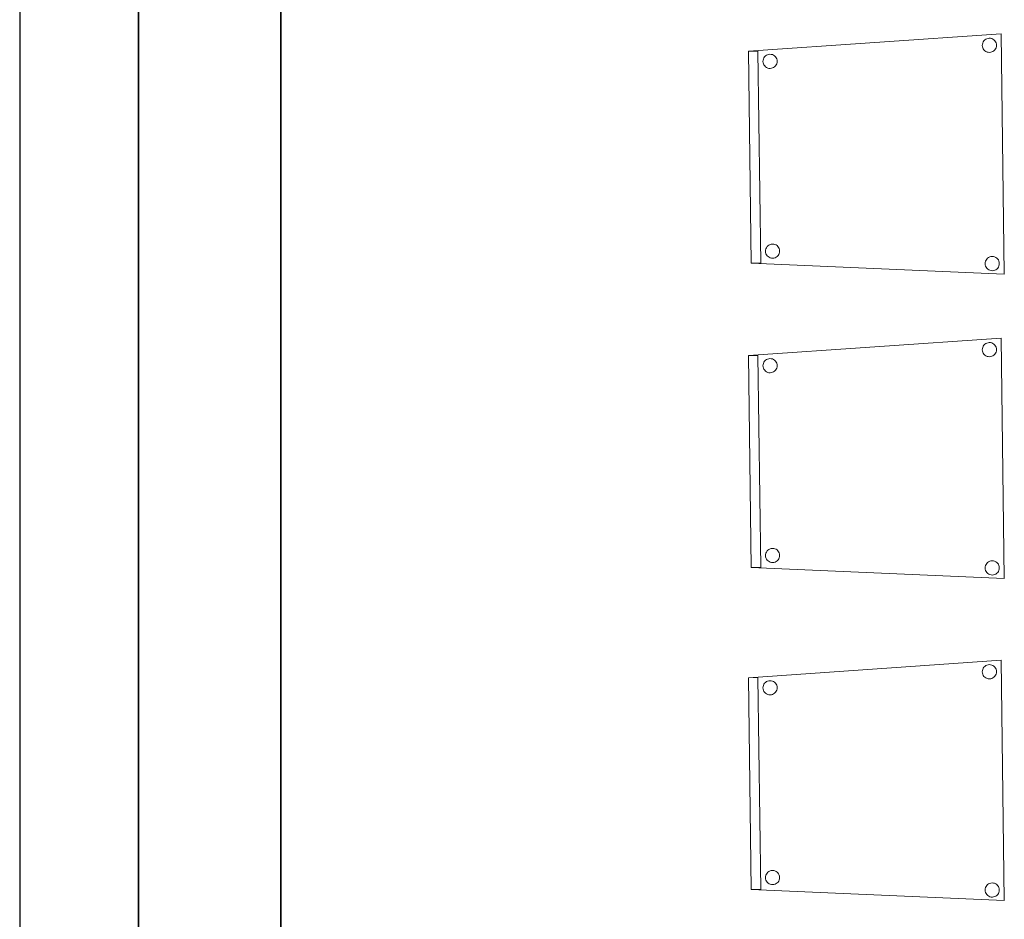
# Model space of a CAD drawing. Header units: metres. Extents: x 391.1 to 430.4, y 12.7 to 28.4.
# Tile 3 of 168: x 391.1 to 393.2, y 18.6 to 20.5. Entities that reach past the tile are written whole.
import ezdxf

# ---------------------------------------------------------------- set-up
doc = ezdxf.new("R2010")
doc.units = ezdxf.units.M
doc.layers.add('01_SUELOS', color=7, linetype='Continuous', lineweight=25, true_color=0x007f00)
for name, color, linetype, lineweight in [('02_MOBILIARIO', 7, 'Continuous', 18), ('A-DETL-____-MBND', 7, 'Continuous', 18), ('A-WALL-____-MCUT', 7, 'Continuous', 25), ('A-WALL-____-OTLN', 7, 'Continuous', 25)]:
    doc.layers.add(name, color=color, linetype=linetype, lineweight=lineweight)

# ---------------------------------------------------------------- blocks, each defined once
blk = doc.blocks.new('Family - Forjat PS-1-153576-02_PCI_P0')
at = {"layer": '01_SUELOS', "color": 9, "true_color": 0xaad4aa}
for p, q in [((0, 14.0532), (0, 0)), ((0, 0), (0, 14.0532))]:
    blk.add_line(p, q, dxfattribs=at)
blk = doc.blocks.new('Family - Mur PS-1-153626-02_PCI_P0')
at = {"layer": 'A-DETL-____-MBND', "color": 253, "true_color": 0xaaaaaa}
for p, q in [((15.5232, 0.25), (0, 0.25)), ((0, 0.25), (15.5232, 0.25)), ((0, 0), (15.5232, 0)), ((15.5232, 0), (0, 0)), ((0, 0), (15.5232, 0))]:
    blk.add_line(p, q, dxfattribs=at)
blk = doc.blocks.new('Family - Cadira confident_PB-155421-02_PCI_P0')
at = {"layer": '02_MOBILIARIO', "color": 253, "true_color": 0xaaaaaa}
for p, q in [((0, 0.4694), (0.5322, 0.5065)), ((0.5322, 0.5065), (0, 0.4694)), ((0.5322, 0.5065), (0.5389, 0)), ((0.5389, 0), (0.5322, 0.5065)), ((0.4925, 0.4817), (0.4926, 0.4843)), ((0.4926, 0.4843), (0.4925, 0.4817)), ((0.4927, 0.4791), (0.4925, 0.4817)), ((0.4925, 0.4817), (0.4927, 0.4791)), ((0.4926, 0.4843), (0.4933, 0.4868)), ((0.4933, 0.4868), (0.4926, 0.4843)), ((0.4934, 0.4766), (0.4927, 0.4791)), ((0.4927, 0.4791), (0.4934, 0.4766)), ((0.4933, 0.4868), (0.4944, 0.4892)), ((0.4944, 0.4892), (0.4933, 0.4868)), ((0.4944, 0.4892), (0.4958, 0.4914)), ((0.4958, 0.4914), (0.4944, 0.4892)), ((0.4958, 0.4914), (0.4976, 0.4932)), ((0.4976, 0.4932), (0.4958, 0.4914)), ((0.4976, 0.4932), (0.4998, 0.4948)), ((0.4998, 0.4948), (0.4976, 0.4932)), ((0.4998, 0.4948), (0.5021, 0.4959)), ((0.5021, 0.4959), (0.4998, 0.4948)), ((0.5021, 0.4959), (0.5046, 0.4966)), ((0.5046, 0.4966), (0.5021, 0.4959)), ((0.5046, 0.4966), (0.5072, 0.4969)), ((0.5072, 0.4969), (0.5046, 0.4966)), ((0.5072, 0.4969), (0.5098, 0.4967)), ((0.5098, 0.4967), (0.5072, 0.4969)), ((0.5098, 0.4967), (0.5123, 0.496)), ((0.5123, 0.496), (0.5098, 0.4967)), ((0.5123, 0.496), (0.5147, 0.4949)), ((0.5147, 0.4949), (0.5123, 0.496)), ((0.5147, 0.4949), (0.5168, 0.4935)), ((0.5168, 0.4935), (0.5147, 0.4949)), ((0.5168, 0.4935), (0.5187, 0.4917)), ((0.5187, 0.4917), (0.5168, 0.4935)), ((0.5187, 0.4917), (0.5202, 0.4896)), ((0.5202, 0.4896), (0.5187, 0.4917)), ((0.5202, 0.4896), (0.5214, 0.4872)), ((0.5214, 0.4872), (0.5202, 0.4896)), ((0.5214, 0.4872), (0.5221, 0.4847)), ((0.5221, 0.4847), (0.5214, 0.4872)), ((0.5221, 0.4795), (0.5215, 0.477)), ((0.5215, 0.477), (0.5221, 0.4795)), ((0.5221, 0.4847), (0.5223, 0.4821)), ((0.5223, 0.4821), (0.5221, 0.4847)), ((0.5223, 0.4821), (0.5221, 0.4795)), ((0.5221, 0.4795), (0.5223, 0.4821)), ((0, 0.4694), (0.02, 0.4697)), ((0.02, 0.4697), (0, 0.4694)), ((0.0059, 0.023), (0, 0.4694)), ((0, 0.4694), (0.0059, 0.023)), ((0.0059, 0.023), (0, 0.4694)), ((0, 0.4694), (0.0059, 0.023)), ((0.02, 0.4697), (0.0259, 0.0232)), ((0.0259, 0.0232), (0.02, 0.4697)), ((0.0324, 0.4555), (0.0338, 0.4576)), ((0.0338, 0.4576), (0.0324, 0.4555)), ((0.0338, 0.4576), (0.0356, 0.4595)), ((0.0356, 0.4595), (0.0338, 0.4576)), ((0.0356, 0.4595), (0.0377, 0.461)), ((0.0377, 0.461), (0.0356, 0.4595)), ((0.0377, 0.461), (0.0401, 0.4621)), ((0.0401, 0.4621), (0.0377, 0.461)), ((0.0401, 0.4621), (0.0426, 0.4628)), ((0.0426, 0.4628), (0.0401, 0.4621)), ((0.0426, 0.4628), (0.0452, 0.4631)), ((0.0452, 0.4631), (0.0426, 0.4628)), ((0.0452, 0.4631), (0.0478, 0.4629)), ((0.0478, 0.4629), (0.0452, 0.4631)), ((0.0478, 0.4629), (0.0503, 0.4623)), ((0.0503, 0.4623), (0.0478, 0.4629)), ((0.0503, 0.4623), (0.0527, 0.4612)), ((0.0527, 0.4612), (0.0503, 0.4623)), ((0.0527, 0.4612), (0.0548, 0.4597)), ((0.0548, 0.4597), (0.0527, 0.4612)), ((0.0548, 0.4597), (0.0567, 0.4579)), ((0.0567, 0.4579), (0.0548, 0.4597)), ((0.0567, 0.4579), (0.0582, 0.4558)), ((0.0582, 0.4558), (0.0567, 0.4579)), ((0.4946, 0.4743), (0.4934, 0.4766)), ((0.4934, 0.4766), (0.4946, 0.4743)), ((0.4961, 0.4722), (0.4946, 0.4743)), ((0.4946, 0.4743), (0.4961, 0.4722)), ((0.4979, 0.4703), (0.4961, 0.4722)), ((0.4961, 0.4722), (0.4979, 0.4703)), ((0.5001, 0.4689), (0.4979, 0.4703)), ((0.4979, 0.4703), (0.5001, 0.4689)), ((0.5025, 0.4678), (0.5001, 0.4689)), ((0.5001, 0.4689), (0.5025, 0.4678)), ((0.505, 0.4672), (0.5025, 0.4678)), ((0.5025, 0.4678), (0.505, 0.4672)), ((0.5076, 0.467), (0.505, 0.4672)), ((0.505, 0.4672), (0.5076, 0.467)), ((0.5102, 0.4672), (0.5076, 0.467)), ((0.5076, 0.467), (0.5102, 0.4672)), ((0.5127, 0.4679), (0.5102, 0.4672)), ((0.5102, 0.4672), (0.5127, 0.4679)), ((0.515, 0.4691), (0.5127, 0.4679)), ((0.5127, 0.4679), (0.515, 0.4691)), ((0.5171, 0.4706), (0.515, 0.4691)), ((0.515, 0.4691), (0.5171, 0.4706)), ((0.519, 0.4725), (0.5171, 0.4706)), ((0.5171, 0.4706), (0.519, 0.4725)), ((0.5204, 0.4746), (0.519, 0.4725)), ((0.519, 0.4725), (0.5204, 0.4746)), ((0.5215, 0.477), (0.5204, 0.4746)), ((0.5204, 0.4746), (0.5215, 0.477)), ((0.0305, 0.448), (0.0306, 0.4506)), ((0.0306, 0.4506), (0.0305, 0.448)), ((0.0307, 0.4454), (0.0305, 0.448)), ((0.0305, 0.448), (0.0307, 0.4454)), ((0.0306, 0.4506), (0.0313, 0.4531)), ((0.0313, 0.4531), (0.0306, 0.4506)), ((0.0314, 0.4429), (0.0307, 0.4454)), ((0.0307, 0.4454), (0.0314, 0.4429)), ((0.0313, 0.4531), (0.0324, 0.4555)), ((0.0324, 0.4555), (0.0313, 0.4531)), ((0.0326, 0.4405), (0.0314, 0.4429)), ((0.0314, 0.4429), (0.0326, 0.4405)), ((0.0341, 0.4384), (0.0326, 0.4405)), ((0.0326, 0.4405), (0.0341, 0.4384)), ((0.0359, 0.4366), (0.0341, 0.4384)), ((0.0341, 0.4384), (0.0359, 0.4366)), ((0.0381, 0.4351), (0.0359, 0.4366)), ((0.0359, 0.4366), (0.0381, 0.4351)), ((0.0551, 0.4369), (0.053, 0.4353)), ((0.053, 0.4353), (0.0551, 0.4369)), ((0.057, 0.4387), (0.0551, 0.4369)), ((0.0551, 0.4369), (0.057, 0.4387)), ((0.0584, 0.4409), (0.057, 0.4387)), ((0.057, 0.4387), (0.0584, 0.4409)), ((0.0582, 0.4558), (0.0594, 0.4535)), ((0.0594, 0.4535), (0.0582, 0.4558)), ((0.0595, 0.4432), (0.0584, 0.4409)), ((0.0584, 0.4409), (0.0595, 0.4432)), ((0.0594, 0.4535), (0.0601, 0.451)), ((0.0601, 0.451), (0.0594, 0.4535)), ((0.0601, 0.4458), (0.0595, 0.4432)), ((0.0595, 0.4432), (0.0601, 0.4458)), ((0.0601, 0.451), (0.0603, 0.4484)), ((0.0603, 0.4484), (0.0601, 0.451)), ((0.0603, 0.4484), (0.0601, 0.4458)), ((0.0601, 0.4458), (0.0603, 0.4484)), ((0.0405, 0.4341), (0.0381, 0.4351)), ((0.0381, 0.4351), (0.0405, 0.4341)), ((0.043, 0.4334), (0.0405, 0.4341)), ((0.0405, 0.4341), (0.043, 0.4334)), ((0.0456, 0.4332), (0.043, 0.4334)), ((0.043, 0.4334), (0.0456, 0.4332)), ((0.0482, 0.4335), (0.0456, 0.4332)), ((0.0456, 0.4332), (0.0482, 0.4335)), ((0.0507, 0.4342), (0.0482, 0.4335)), ((0.0482, 0.4335), (0.0507, 0.4342)), ((0.053, 0.4353), (0.0507, 0.4342)), ((0.0507, 0.4342), (0.053, 0.4353)), ((0.0454, 0.0622), (0.0479, 0.0629)), ((0.0479, 0.0629), (0.0454, 0.0622)), ((0.0479, 0.0629), (0.0505, 0.0631)), ((0.0505, 0.0631), (0.0479, 0.0629)), ((0.0505, 0.0631), (0.0531, 0.0629)), ((0.0531, 0.0629), (0.0505, 0.0631)), ((0.0531, 0.0629), (0.0556, 0.0623)), ((0.0556, 0.0623), (0.0531, 0.0629)), ((0.0556, 0.0623), (0.058, 0.0612)), ((0.058, 0.0612), (0.0556, 0.0623)), ((0.0357, 0.048), (0.0359, 0.0506)), ((0.0359, 0.0506), (0.0357, 0.048)), ((0.036, 0.0454), (0.0357, 0.048)), ((0.0357, 0.048), (0.036, 0.0454)), ((0.0359, 0.0506), (0.0366, 0.0531)), ((0.0366, 0.0531), (0.0359, 0.0506)), ((0.0367, 0.0429), (0.036, 0.0454)), ((0.036, 0.0454), (0.0367, 0.0429)), ((0.0366, 0.0531), (0.0376, 0.0555)), ((0.0376, 0.0555), (0.0366, 0.0531)), ((0.0378, 0.0406), (0.0367, 0.0429)), ((0.0367, 0.0429), (0.0378, 0.0406)), ((0.0376, 0.0555), (0.0391, 0.0577)), ((0.0391, 0.0577), (0.0376, 0.0555)), ((0.0391, 0.0577), (0.0409, 0.0595)), ((0.0409, 0.0595), (0.0391, 0.0577)), ((0.0409, 0.0595), (0.043, 0.061)), ((0.043, 0.061), (0.0409, 0.0595)), ((0.043, 0.061), (0.0454, 0.0622)), ((0.0454, 0.0622), (0.043, 0.061)), ((0.058, 0.0612), (0.0601, 0.0598)), ((0.0601, 0.0598), (0.058, 0.0612)), ((0.0601, 0.0598), (0.062, 0.058)), ((0.062, 0.058), (0.0601, 0.0598)), ((0.062, 0.058), (0.0635, 0.0558)), ((0.0635, 0.0558), (0.062, 0.058)), ((0.0635, 0.0558), (0.0646, 0.0535)), ((0.0646, 0.0535), (0.0635, 0.0558)), ((0.0648, 0.0433), (0.0637, 0.0409)), ((0.0637, 0.0409), (0.0648, 0.0433)), ((0.0646, 0.0535), (0.0654, 0.051)), ((0.0654, 0.051), (0.0646, 0.0535)), ((0.0654, 0.0458), (0.0648, 0.0433)), ((0.0648, 0.0433), (0.0654, 0.0458)), ((0.0654, 0.051), (0.0656, 0.0484)), ((0.0656, 0.0484), (0.0654, 0.051)), ((0.0656, 0.0484), (0.0654, 0.0458)), ((0.0654, 0.0458), (0.0656, 0.0484)), ((0.0259, 0.0232), (0.0059, 0.023)), ((0.0059, 0.023), (0.0259, 0.0232)), ((0.5389, 0), (0.0059, 0.023)), ((0.0059, 0.023), (0.5389, 0)), ((0.0394, 0.0384), (0.0378, 0.0406)), ((0.0378, 0.0406), (0.0394, 0.0384)), ((0.0412, 0.0366), (0.0394, 0.0384)), ((0.0394, 0.0384), (0.0412, 0.0366)), ((0.0434, 0.0352), (0.0412, 0.0366)), ((0.0412, 0.0366), (0.0434, 0.0352)), ((0.0458, 0.0341), (0.0434, 0.0352)), ((0.0434, 0.0352), (0.0458, 0.0341)), ((0.0483, 0.0335), (0.0458, 0.0341)), ((0.0458, 0.0341), (0.0483, 0.0335)), ((0.0509, 0.0333), (0.0483, 0.0335)), ((0.0483, 0.0335), (0.0509, 0.0333)), ((0.0535, 0.0335), (0.0509, 0.0333)), ((0.0509, 0.0333), (0.0535, 0.0335)), ((0.056, 0.0342), (0.0535, 0.0335)), ((0.0535, 0.0335), (0.056, 0.0342)), ((0.0583, 0.0354), (0.056, 0.0342)), ((0.056, 0.0342), (0.0583, 0.0354)), ((0.0604, 0.0369), (0.0583, 0.0354)), ((0.0583, 0.0354), (0.0604, 0.0369)), ((0.0622, 0.0388), (0.0604, 0.0369)), ((0.0604, 0.0369), (0.0622, 0.0388)), ((0.0637, 0.0409), (0.0622, 0.0388)), ((0.0622, 0.0388), (0.0637, 0.0409)), ((0.4985, 0.0218), (0.4987, 0.0244)), ((0.4987, 0.0244), (0.4985, 0.0218)), ((0.4988, 0.0192), (0.4985, 0.0218)), ((0.4985, 0.0218), (0.4988, 0.0192)), ((0.4987, 0.0244), (0.4994, 0.0269)), ((0.4994, 0.0269), (0.4987, 0.0244)), ((0.4994, 0.0269), (0.5004, 0.0293)), ((0.5004, 0.0293), (0.4994, 0.0269)), ((0.5004, 0.0293), (0.5019, 0.0314)), ((0.5019, 0.0314), (0.5004, 0.0293)), ((0.5019, 0.0314), (0.5037, 0.0333)), ((0.5037, 0.0333), (0.5019, 0.0314)), ((0.5037, 0.0333), (0.5058, 0.0348)), ((0.5058, 0.0348), (0.5037, 0.0333)), ((0.5058, 0.0348), (0.5082, 0.0359)), ((0.5082, 0.0359), (0.5058, 0.0348)), ((0.5082, 0.0359), (0.5107, 0.0366)), ((0.5107, 0.0366), (0.5082, 0.0359)), ((0.5107, 0.0366), (0.5133, 0.0369)), ((0.5133, 0.0369), (0.5107, 0.0366)), ((0.5133, 0.0369), (0.5159, 0.0367)), ((0.5159, 0.0367), (0.5133, 0.0369)), ((0.5159, 0.0367), (0.5184, 0.0361)), ((0.5184, 0.0361), (0.5159, 0.0367)), ((0.5184, 0.0361), (0.5208, 0.035)), ((0.5208, 0.035), (0.5184, 0.0361)), ((0.5208, 0.035), (0.5229, 0.0335)), ((0.5229, 0.0335), (0.5208, 0.035)), ((0.5229, 0.0335), (0.5248, 0.0317)), ((0.5248, 0.0317), (0.5229, 0.0335)), ((0.5248, 0.0317), (0.5263, 0.0296)), ((0.5263, 0.0296), (0.5248, 0.0317)), ((0.5263, 0.0296), (0.5274, 0.0272)), ((0.5274, 0.0272), (0.5263, 0.0296)), ((0.5274, 0.0272), (0.5281, 0.0247)), ((0.5281, 0.0247), (0.5274, 0.0272)), ((0.5281, 0.0247), (0.5284, 0.0222)), ((0.5284, 0.0222), (0.5281, 0.0247)), ((0.5284, 0.0222), (0.5282, 0.0196)), ((0.5282, 0.0196), (0.5284, 0.0222)), ((0.4995, 0.0167), (0.4988, 0.0192)), ((0.4988, 0.0192), (0.4995, 0.0167)), ((0.5006, 0.0143), (0.4995, 0.0167)), ((0.4995, 0.0167), (0.5006, 0.0143)), ((0.5022, 0.0122), (0.5006, 0.0143)), ((0.5006, 0.0143), (0.5022, 0.0122)), ((0.504, 0.0104), (0.5022, 0.0122)), ((0.5022, 0.0122), (0.504, 0.0104)), ((0.5062, 0.0089), (0.504, 0.0104)), ((0.504, 0.0104), (0.5062, 0.0089)), ((0.5085, 0.0079), (0.5062, 0.0089)), ((0.5062, 0.0089), (0.5085, 0.0079)), ((0.5111, 0.0072), (0.5085, 0.0079)), ((0.5085, 0.0079), (0.5111, 0.0072)), ((0.5137, 0.007), (0.5111, 0.0072)), ((0.5111, 0.0072), (0.5137, 0.007)), ((0.5163, 0.0073), (0.5137, 0.007)), ((0.5137, 0.007), (0.5163, 0.0073)), ((0.5188, 0.008), (0.5163, 0.0073)), ((0.5163, 0.0073), (0.5188, 0.008)), ((0.5211, 0.0091), (0.5188, 0.008)), ((0.5188, 0.008), (0.5211, 0.0091)), ((0.5232, 0.0106), (0.5211, 0.0091)), ((0.5211, 0.0091), (0.5232, 0.0106)), ((0.525, 0.0125), (0.5232, 0.0106)), ((0.5232, 0.0106), (0.525, 0.0125)), ((0.5265, 0.0147), (0.525, 0.0125)), ((0.525, 0.0125), (0.5265, 0.0147)), ((0.5276, 0.017), (0.5265, 0.0147)), ((0.5265, 0.0147), (0.5276, 0.017)), ((0.5282, 0.0196), (0.5276, 0.017)), ((0.5276, 0.017), (0.5282, 0.0196))]:
    blk.add_line(p, q, dxfattribs=at)
blk = doc.blocks.new('Family - Mur PB-155438-02_PCI_P0')
at = {"layer": 'A-WALL-____-MCUT', "color": 253, "true_color": 0xaaaaaa}
for p, q in [((15.5202, 0.55), (0, 0.55)), ((0, 0), (15.5202, 0))]:
    blk.add_line(p, q, dxfattribs=at)
at = {"layer": 'A-WALL-____-OTLN', "color": 253, "true_color": 0xaaaaaa}
for p, q in [((15.5202, 0.55), (0, 0.55)), ((0, 0), (15.5202, 0))]:
    blk.add_line(p, q, dxfattribs=at)
at = {"layer": 'A-WALL-____-OTLN', "color": 253, "lineweight": 18, "true_color": 0xaaaaaa}
blk.add_line((0, 0), (15.5202, 0), dxfattribs=at)
blk = doc.blocks.new('Family - LONDR55-XX_ZZ-ARQ-CAA-M3D-Londres55-155505-02_PCI_P0')
at = {"layer": '01_SUELOS', "color": 9, "true_color": 0xaad4aa}
for p, q in [((0, 12.9), (0, 0)), ((0, 0), (0, 12.9))]:
    blk.add_line(p, q, dxfattribs=at)
blk = doc.blocks.new('Family - Cadira confident_PB-155598-02_PCI_P0')
at = {"layer": '02_MOBILIARIO', "color": 253, "true_color": 0xaaaaaa}
for p, q in [((0, 0.4694), (0.5322, 0.5065)), ((0.5322, 0.5065), (0, 0.4694)), ((0.5322, 0.5065), (0.5389, 0)), ((0.5389, 0), (0.5322, 0.5065)), ((0.4925, 0.4817), (0.4926, 0.4843)), ((0.4926, 0.4843), (0.4925, 0.4817)), ((0.4927, 0.4791), (0.4925, 0.4817)), ((0.4925, 0.4817), (0.4927, 0.4791)), ((0.4926, 0.4843), (0.4933, 0.4868)), ((0.4933, 0.4868), (0.4926, 0.4843)), ((0.4934, 0.4766), (0.4927, 0.4791)), ((0.4927, 0.4791), (0.4934, 0.4766)), ((0.4933, 0.4868), (0.4944, 0.4892)), ((0.4944, 0.4892), (0.4933, 0.4868)), ((0.4944, 0.4892), (0.4958, 0.4914)), ((0.4958, 0.4914), (0.4944, 0.4892)), ((0.4958, 0.4914), (0.4976, 0.4932)), ((0.4976, 0.4932), (0.4958, 0.4914)), ((0.4976, 0.4932), (0.4998, 0.4948)), ((0.4998, 0.4948), (0.4976, 0.4932)), ((0.4998, 0.4948), (0.5021, 0.4959)), ((0.5021, 0.4959), (0.4998, 0.4948)), ((0.5021, 0.4959), (0.5046, 0.4966)), ((0.5046, 0.4966), (0.5021, 0.4959)), ((0.5046, 0.4966), (0.5072, 0.4969)), ((0.5072, 0.4969), (0.5046, 0.4966)), ((0.5072, 0.4969), (0.5098, 0.4967)), ((0.5098, 0.4967), (0.5072, 0.4969)), ((0.5098, 0.4967), (0.5123, 0.496)), ((0.5123, 0.496), (0.5098, 0.4967)), ((0.5123, 0.496), (0.5147, 0.4949)), ((0.5147, 0.4949), (0.5123, 0.496)), ((0.5147, 0.4949), (0.5168, 0.4935)), ((0.5168, 0.4935), (0.5147, 0.4949)), ((0.5168, 0.4935), (0.5187, 0.4917)), ((0.5187, 0.4917), (0.5168, 0.4935)), ((0.5187, 0.4917), (0.5202, 0.4896)), ((0.5202, 0.4896), (0.5187, 0.4917)), ((0.5202, 0.4896), (0.5214, 0.4872)), ((0.5214, 0.4872), (0.5202, 0.4896)), ((0.5214, 0.4872), (0.5221, 0.4847)), ((0.5221, 0.4847), (0.5214, 0.4872)), ((0.5221, 0.4795), (0.5215, 0.477)), ((0.5215, 0.477), (0.5221, 0.4795)), ((0.5221, 0.4847), (0.5223, 0.4821)), ((0.5223, 0.4821), (0.5221, 0.4847)), ((0.5223, 0.4821), (0.5221, 0.4795)), ((0.5221, 0.4795), (0.5223, 0.4821)), ((0, 0.4694), (0.02, 0.4697)), ((0.02, 0.4697), (0, 0.4694)), ((0.0059, 0.023), (0, 0.4694)), ((0, 0.4694), (0.0059, 0.023)), ((0.0059, 0.023), (0, 0.4694)), ((0, 0.4694), (0.0059, 0.023)), ((0.02, 0.4697), (0.0259, 0.0232)), ((0.0259, 0.0232), (0.02, 0.4697)), ((0.0324, 0.4555), (0.0338, 0.4576)), ((0.0338, 0.4576), (0.0324, 0.4555)), ((0.0338, 0.4576), (0.0356, 0.4595)), ((0.0356, 0.4595), (0.0338, 0.4576)), ((0.0356, 0.4595), (0.0377, 0.461)), ((0.0377, 0.461), (0.0356, 0.4595)), ((0.0377, 0.461), (0.0401, 0.4621)), ((0.0401, 0.4621), (0.0377, 0.461)), ((0.0401, 0.4621), (0.0426, 0.4628)), ((0.0426, 0.4628), (0.0401, 0.4621)), ((0.0426, 0.4628), (0.0452, 0.4631)), ((0.0452, 0.4631), (0.0426, 0.4628)), ((0.0452, 0.4631), (0.0478, 0.4629)), ((0.0478, 0.4629), (0.0452, 0.4631)), ((0.0478, 0.4629), (0.0503, 0.4623)), ((0.0503, 0.4623), (0.0478, 0.4629)), ((0.0503, 0.4623), (0.0527, 0.4612)), ((0.0527, 0.4612), (0.0503, 0.4623)), ((0.0527, 0.4612), (0.0548, 0.4597)), ((0.0548, 0.4597), (0.0527, 0.4612)), ((0.0548, 0.4597), (0.0567, 0.4579)), ((0.0567, 0.4579), (0.0548, 0.4597)), ((0.0567, 0.4579), (0.0582, 0.4558)), ((0.0582, 0.4558), (0.0567, 0.4579)), ((0.4946, 0.4743), (0.4934, 0.4766)), ((0.4934, 0.4766), (0.4946, 0.4743)), ((0.4961, 0.4722), (0.4946, 0.4743)), ((0.4946, 0.4743), (0.4961, 0.4722)), ((0.4979, 0.4703), (0.4961, 0.4722)), ((0.4961, 0.4722), (0.4979, 0.4703)), ((0.5001, 0.4689), (0.4979, 0.4703)), ((0.4979, 0.4703), (0.5001, 0.4689)), ((0.5025, 0.4678), (0.5001, 0.4689)), ((0.5001, 0.4689), (0.5025, 0.4678)), ((0.505, 0.4672), (0.5025, 0.4678)), ((0.5025, 0.4678), (0.505, 0.4672)), ((0.5076, 0.467), (0.505, 0.4672)), ((0.505, 0.4672), (0.5076, 0.467)), ((0.5102, 0.4672), (0.5076, 0.467)), ((0.5076, 0.467), (0.5102, 0.4672)), ((0.5127, 0.4679), (0.5102, 0.4672)), ((0.5102, 0.4672), (0.5127, 0.4679)), ((0.515, 0.4691), (0.5127, 0.4679)), ((0.5127, 0.4679), (0.515, 0.4691)), ((0.5171, 0.4706), (0.515, 0.4691)), ((0.515, 0.4691), (0.5171, 0.4706)), ((0.519, 0.4725), (0.5171, 0.4706)), ((0.5171, 0.4706), (0.519, 0.4725)), ((0.5204, 0.4746), (0.519, 0.4725)), ((0.519, 0.4725), (0.5204, 0.4746)), ((0.5215, 0.477), (0.5204, 0.4746)), ((0.5204, 0.4746), (0.5215, 0.477)), ((0.0305, 0.448), (0.0306, 0.4506)), ((0.0306, 0.4506), (0.0305, 0.448)), ((0.0307, 0.4454), (0.0305, 0.448)), ((0.0305, 0.448), (0.0307, 0.4454)), ((0.0306, 0.4506), (0.0313, 0.4531)), ((0.0313, 0.4531), (0.0306, 0.4506)), ((0.0314, 0.4429), (0.0307, 0.4454)), ((0.0307, 0.4454), (0.0314, 0.4429)), ((0.0313, 0.4531), (0.0324, 0.4555)), ((0.0324, 0.4555), (0.0313, 0.4531)), ((0.0326, 0.4405), (0.0314, 0.4429)), ((0.0314, 0.4429), (0.0326, 0.4405)), ((0.0341, 0.4384), (0.0326, 0.4405)), ((0.0326, 0.4405), (0.0341, 0.4384)), ((0.0359, 0.4366), (0.0341, 0.4384)), ((0.0341, 0.4384), (0.0359, 0.4366)), ((0.0381, 0.4351), (0.0359, 0.4366)), ((0.0359, 0.4366), (0.0381, 0.4351)), ((0.0551, 0.4369), (0.053, 0.4353)), ((0.053, 0.4353), (0.0551, 0.4369)), ((0.057, 0.4387), (0.0551, 0.4369)), ((0.0551, 0.4369), (0.057, 0.4387)), ((0.0584, 0.4409), (0.057, 0.4387)), ((0.057, 0.4387), (0.0584, 0.4409)), ((0.0582, 0.4558), (0.0594, 0.4535)), ((0.0594, 0.4535), (0.0582, 0.4558)), ((0.0595, 0.4432), (0.0584, 0.4409)), ((0.0584, 0.4409), (0.0595, 0.4432)), ((0.0594, 0.4535), (0.0601, 0.451)), ((0.0601, 0.451), (0.0594, 0.4535)), ((0.0601, 0.4458), (0.0595, 0.4432)), ((0.0595, 0.4432), (0.0601, 0.4458)), ((0.0601, 0.451), (0.0603, 0.4484)), ((0.0603, 0.4484), (0.0601, 0.451)), ((0.0603, 0.4484), (0.0601, 0.4458)), ((0.0601, 0.4458), (0.0603, 0.4484)), ((0.0405, 0.4341), (0.0381, 0.4351)), ((0.0381, 0.4351), (0.0405, 0.4341)), ((0.043, 0.4334), (0.0405, 0.4341)), ((0.0405, 0.4341), (0.043, 0.4334)), ((0.0456, 0.4332), (0.043, 0.4334)), ((0.043, 0.4334), (0.0456, 0.4332)), ((0.0482, 0.4335), (0.0456, 0.4332)), ((0.0456, 0.4332), (0.0482, 0.4335)), ((0.0507, 0.4342), (0.0482, 0.4335)), ((0.0482, 0.4335), (0.0507, 0.4342)), ((0.053, 0.4353), (0.0507, 0.4342)), ((0.0507, 0.4342), (0.053, 0.4353)), ((0.0454, 0.0622), (0.0479, 0.0629)), ((0.0479, 0.0629), (0.0454, 0.0622)), ((0.0479, 0.0629), (0.0505, 0.0631)), ((0.0505, 0.0631), (0.0479, 0.0629)), ((0.0505, 0.0631), (0.0531, 0.0629)), ((0.0531, 0.0629), (0.0505, 0.0631)), ((0.0531, 0.0629), (0.0556, 0.0623)), ((0.0556, 0.0623), (0.0531, 0.0629)), ((0.0556, 0.0623), (0.058, 0.0612)), ((0.058, 0.0612), (0.0556, 0.0623)), ((0.0357, 0.048), (0.0359, 0.0506)), ((0.0359, 0.0506), (0.0357, 0.048)), ((0.036, 0.0454), (0.0357, 0.048)), ((0.0357, 0.048), (0.036, 0.0454)), ((0.0359, 0.0506), (0.0366, 0.0531)), ((0.0366, 0.0531), (0.0359, 0.0506)), ((0.0367, 0.0429), (0.036, 0.0454)), ((0.036, 0.0454), (0.0367, 0.0429)), ((0.0366, 0.0531), (0.0376, 0.0555)), ((0.0376, 0.0555), (0.0366, 0.0531)), ((0.0378, 0.0406), (0.0367, 0.0429)), ((0.0367, 0.0429), (0.0378, 0.0406)), ((0.0376, 0.0555), (0.0391, 0.0577)), ((0.0391, 0.0577), (0.0376, 0.0555)), ((0.0391, 0.0577), (0.0409, 0.0595)), ((0.0409, 0.0595), (0.0391, 0.0577)), ((0.0409, 0.0595), (0.043, 0.061)), ((0.043, 0.061), (0.0409, 0.0595)), ((0.043, 0.061), (0.0454, 0.0622)), ((0.0454, 0.0622), (0.043, 0.061)), ((0.058, 0.0612), (0.0601, 0.0598)), ((0.0601, 0.0598), (0.058, 0.0612)), ((0.0601, 0.0598), (0.062, 0.058)), ((0.062, 0.058), (0.0601, 0.0598)), ((0.062, 0.058), (0.0635, 0.0558)), ((0.0635, 0.0558), (0.062, 0.058)), ((0.0635, 0.0558), (0.0646, 0.0535)), ((0.0646, 0.0535), (0.0635, 0.0558)), ((0.0648, 0.0433), (0.0637, 0.0409)), ((0.0637, 0.0409), (0.0648, 0.0433)), ((0.0646, 0.0535), (0.0654, 0.051)), ((0.0654, 0.051), (0.0646, 0.0535)), ((0.0654, 0.0458), (0.0648, 0.0433)), ((0.0648, 0.0433), (0.0654, 0.0458)), ((0.0654, 0.051), (0.0656, 0.0484)), ((0.0656, 0.0484), (0.0654, 0.051)), ((0.0656, 0.0484), (0.0654, 0.0458)), ((0.0654, 0.0458), (0.0656, 0.0484)), ((0.0259, 0.0232), (0.0059, 0.023)), ((0.0059, 0.023), (0.0259, 0.0232)), ((0.5389, 0), (0.0059, 0.023)), ((0.0059, 0.023), (0.5389, 0)), ((0.0394, 0.0384), (0.0378, 0.0406)), ((0.0378, 0.0406), (0.0394, 0.0384)), ((0.0412, 0.0366), (0.0394, 0.0384)), ((0.0394, 0.0384), (0.0412, 0.0366)), ((0.0434, 0.0352), (0.0412, 0.0366)), ((0.0412, 0.0366), (0.0434, 0.0352)), ((0.0458, 0.0341), (0.0434, 0.0352)), ((0.0434, 0.0352), (0.0458, 0.0341)), ((0.0483, 0.0335), (0.0458, 0.0341)), ((0.0458, 0.0341), (0.0483, 0.0335)), ((0.0509, 0.0333), (0.0483, 0.0335)), ((0.0483, 0.0335), (0.0509, 0.0333)), ((0.0535, 0.0335), (0.0509, 0.0333)), ((0.0509, 0.0333), (0.0535, 0.0335)), ((0.056, 0.0342), (0.0535, 0.0335)), ((0.0535, 0.0335), (0.056, 0.0342)), ((0.0583, 0.0354), (0.056, 0.0342)), ((0.056, 0.0342), (0.0583, 0.0354)), ((0.0604, 0.0369), (0.0583, 0.0354)), ((0.0583, 0.0354), (0.0604, 0.0369)), ((0.0622, 0.0388), (0.0604, 0.0369)), ((0.0604, 0.0369), (0.0622, 0.0388)), ((0.0637, 0.0409), (0.0622, 0.0388)), ((0.0622, 0.0388), (0.0637, 0.0409)), ((0.4985, 0.0218), (0.4987, 0.0244)), ((0.4987, 0.0244), (0.4985, 0.0218)), ((0.4988, 0.0192), (0.4985, 0.0218)), ((0.4985, 0.0218), (0.4988, 0.0192)), ((0.4987, 0.0244), (0.4994, 0.0269)), ((0.4994, 0.0269), (0.4987, 0.0244)), ((0.4994, 0.0269), (0.5004, 0.0293)), ((0.5004, 0.0293), (0.4994, 0.0269)), ((0.5004, 0.0293), (0.5019, 0.0314)), ((0.5019, 0.0314), (0.5004, 0.0293)), ((0.5019, 0.0314), (0.5037, 0.0333)), ((0.5037, 0.0333), (0.5019, 0.0314)), ((0.5037, 0.0333), (0.5058, 0.0348)), ((0.5058, 0.0348), (0.5037, 0.0333)), ((0.5058, 0.0348), (0.5082, 0.0359)), ((0.5082, 0.0359), (0.5058, 0.0348)), ((0.5082, 0.0359), (0.5107, 0.0366)), ((0.5107, 0.0366), (0.5082, 0.0359)), ((0.5107, 0.0366), (0.5133, 0.0369)), ((0.5133, 0.0369), (0.5107, 0.0366)), ((0.5133, 0.0369), (0.5159, 0.0367)), ((0.5159, 0.0367), (0.5133, 0.0369)), ((0.5159, 0.0367), (0.5184, 0.0361)), ((0.5184, 0.0361), (0.5159, 0.0367)), ((0.5184, 0.0361), (0.5208, 0.035)), ((0.5208, 0.035), (0.5184, 0.0361)), ((0.5208, 0.035), (0.5229, 0.0335)), ((0.5229, 0.0335), (0.5208, 0.035)), ((0.5229, 0.0335), (0.5248, 0.0317)), ((0.5248, 0.0317), (0.5229, 0.0335)), ((0.5248, 0.0317), (0.5263, 0.0296)), ((0.5263, 0.0296), (0.5248, 0.0317)), ((0.5263, 0.0296), (0.5274, 0.0272)), ((0.5274, 0.0272), (0.5263, 0.0296)), ((0.5274, 0.0272), (0.5281, 0.0247)), ((0.5281, 0.0247), (0.5274, 0.0272)), ((0.5281, 0.0247), (0.5284, 0.0222)), ((0.5284, 0.0222), (0.5281, 0.0247)), ((0.5284, 0.0222), (0.5282, 0.0196)), ((0.5282, 0.0196), (0.5284, 0.0222)), ((0.4995, 0.0167), (0.4988, 0.0192)), ((0.4988, 0.0192), (0.4995, 0.0167)), ((0.5006, 0.0143), (0.4995, 0.0167)), ((0.4995, 0.0167), (0.5006, 0.0143)), ((0.5022, 0.0122), (0.5006, 0.0143)), ((0.5006, 0.0143), (0.5022, 0.0122)), ((0.504, 0.0104), (0.5022, 0.0122)), ((0.5022, 0.0122), (0.504, 0.0104)), ((0.5062, 0.0089), (0.504, 0.0104)), ((0.504, 0.0104), (0.5062, 0.0089)), ((0.5085, 0.0079), (0.5062, 0.0089)), ((0.5062, 0.0089), (0.5085, 0.0079)), ((0.5111, 0.0072), (0.5085, 0.0079)), ((0.5085, 0.0079), (0.5111, 0.0072)), ((0.5137, 0.007), (0.5111, 0.0072)), ((0.5111, 0.0072), (0.5137, 0.007)), ((0.5163, 0.0073), (0.5137, 0.007)), ((0.5137, 0.007), (0.5163, 0.0073)), ((0.5188, 0.008), (0.5163, 0.0073)), ((0.5163, 0.0073), (0.5188, 0.008)), ((0.5211, 0.0091), (0.5188, 0.008)), ((0.5188, 0.008), (0.5211, 0.0091)), ((0.5232, 0.0106), (0.5211, 0.0091)), ((0.5211, 0.0091), (0.5232, 0.0106)), ((0.525, 0.0125), (0.5232, 0.0106)), ((0.5232, 0.0106), (0.525, 0.0125)), ((0.5265, 0.0147), (0.525, 0.0125)), ((0.525, 0.0125), (0.5265, 0.0147)), ((0.5276, 0.017), (0.5265, 0.0147)), ((0.5265, 0.0147), (0.5276, 0.017)), ((0.5282, 0.0196), (0.5276, 0.017)), ((0.5276, 0.017), (0.5282, 0.0196))]:
    blk.add_line(p, q, dxfattribs=at)
blk = doc.blocks.new('Family - Cadira confident_PB-155973-02_PCI_P0')
at = {"layer": '02_MOBILIARIO', "color": 253, "true_color": 0xaaaaaa}
for p, q in [((0, 0.4694), (0.5322, 0.5065)), ((0.5322, 0.5065), (0, 0.4694)), ((0.5322, 0.5065), (0.5389, 0)), ((0.5389, 0), (0.5322, 0.5065)), ((0.4925, 0.4817), (0.4926, 0.4843)), ((0.4926, 0.4843), (0.4925, 0.4817)), ((0.4927, 0.4791), (0.4925, 0.4817)), ((0.4925, 0.4817), (0.4927, 0.4791)), ((0.4926, 0.4843), (0.4933, 0.4868)), ((0.4933, 0.4868), (0.4926, 0.4843)), ((0.4934, 0.4766), (0.4927, 0.4791)), ((0.4927, 0.4791), (0.4934, 0.4766)), ((0.4933, 0.4868), (0.4944, 0.4892)), ((0.4944, 0.4892), (0.4933, 0.4868)), ((0.4944, 0.4892), (0.4958, 0.4914)), ((0.4958, 0.4914), (0.4944, 0.4892)), ((0.4958, 0.4914), (0.4976, 0.4932)), ((0.4976, 0.4932), (0.4958, 0.4914)), ((0.4976, 0.4932), (0.4998, 0.4948)), ((0.4998, 0.4948), (0.4976, 0.4932)), ((0.4998, 0.4948), (0.5021, 0.4959)), ((0.5021, 0.4959), (0.4998, 0.4948)), ((0.5021, 0.4959), (0.5046, 0.4966)), ((0.5046, 0.4966), (0.5021, 0.4959)), ((0.5046, 0.4966), (0.5072, 0.4969)), ((0.5072, 0.4969), (0.5046, 0.4966)), ((0.5072, 0.4969), (0.5098, 0.4967)), ((0.5098, 0.4967), (0.5072, 0.4969)), ((0.5098, 0.4967), (0.5123, 0.496)), ((0.5123, 0.496), (0.5098, 0.4967)), ((0.5123, 0.496), (0.5147, 0.4949)), ((0.5147, 0.4949), (0.5123, 0.496)), ((0.5147, 0.4949), (0.5168, 0.4935)), ((0.5168, 0.4935), (0.5147, 0.4949)), ((0.5168, 0.4935), (0.5187, 0.4917)), ((0.5187, 0.4917), (0.5168, 0.4935)), ((0.5187, 0.4917), (0.5202, 0.4896)), ((0.5202, 0.4896), (0.5187, 0.4917)), ((0.5202, 0.4896), (0.5214, 0.4872)), ((0.5214, 0.4872), (0.5202, 0.4896)), ((0.5214, 0.4872), (0.5221, 0.4847)), ((0.5221, 0.4847), (0.5214, 0.4872)), ((0.5221, 0.4795), (0.5215, 0.477)), ((0.5215, 0.477), (0.5221, 0.4795)), ((0.5221, 0.4847), (0.5223, 0.4821)), ((0.5223, 0.4821), (0.5221, 0.4847)), ((0.5223, 0.4821), (0.5221, 0.4795)), ((0.5221, 0.4795), (0.5223, 0.4821)), ((0, 0.4694), (0.02, 0.4697)), ((0.02, 0.4697), (0, 0.4694)), ((0.0059, 0.023), (0, 0.4694)), ((0, 0.4694), (0.0059, 0.023)), ((0.0059, 0.023), (0, 0.4694)), ((0, 0.4694), (0.0059, 0.023)), ((0.02, 0.4697), (0.0259, 0.0232)), ((0.0259, 0.0232), (0.02, 0.4697)), ((0.0324, 0.4555), (0.0338, 0.4576)), ((0.0338, 0.4576), (0.0324, 0.4555)), ((0.0338, 0.4576), (0.0356, 0.4595)), ((0.0356, 0.4595), (0.0338, 0.4576)), ((0.0356, 0.4595), (0.0377, 0.461)), ((0.0377, 0.461), (0.0356, 0.4595)), ((0.0377, 0.461), (0.0401, 0.4621)), ((0.0401, 0.4621), (0.0377, 0.461)), ((0.0401, 0.4621), (0.0426, 0.4628)), ((0.0426, 0.4628), (0.0401, 0.4621)), ((0.0426, 0.4628), (0.0452, 0.4631)), ((0.0452, 0.4631), (0.0426, 0.4628)), ((0.0452, 0.4631), (0.0478, 0.4629)), ((0.0478, 0.4629), (0.0452, 0.4631)), ((0.0478, 0.4629), (0.0503, 0.4623)), ((0.0503, 0.4623), (0.0478, 0.4629)), ((0.0503, 0.4623), (0.0527, 0.4612)), ((0.0527, 0.4612), (0.0503, 0.4623)), ((0.0527, 0.4612), (0.0548, 0.4597)), ((0.0548, 0.4597), (0.0527, 0.4612)), ((0.0548, 0.4597), (0.0567, 0.4579)), ((0.0567, 0.4579), (0.0548, 0.4597)), ((0.0567, 0.4579), (0.0582, 0.4558)), ((0.0582, 0.4558), (0.0567, 0.4579)), ((0.4946, 0.4743), (0.4934, 0.4766)), ((0.4934, 0.4766), (0.4946, 0.4743)), ((0.4961, 0.4722), (0.4946, 0.4743)), ((0.4946, 0.4743), (0.4961, 0.4722)), ((0.4979, 0.4703), (0.4961, 0.4722)), ((0.4961, 0.4722), (0.4979, 0.4703)), ((0.5001, 0.4689), (0.4979, 0.4703)), ((0.4979, 0.4703), (0.5001, 0.4689)), ((0.5025, 0.4678), (0.5001, 0.4689)), ((0.5001, 0.4689), (0.5025, 0.4678)), ((0.505, 0.4672), (0.5025, 0.4678)), ((0.5025, 0.4678), (0.505, 0.4672)), ((0.5076, 0.467), (0.505, 0.4672)), ((0.505, 0.4672), (0.5076, 0.467)), ((0.5102, 0.4672), (0.5076, 0.467)), ((0.5076, 0.467), (0.5102, 0.4672)), ((0.5127, 0.4679), (0.5102, 0.4672)), ((0.5102, 0.4672), (0.5127, 0.4679)), ((0.515, 0.4691), (0.5127, 0.4679)), ((0.5127, 0.4679), (0.515, 0.4691)), ((0.5171, 0.4706), (0.515, 0.4691)), ((0.515, 0.4691), (0.5171, 0.4706)), ((0.519, 0.4725), (0.5171, 0.4706)), ((0.5171, 0.4706), (0.519, 0.4725)), ((0.5204, 0.4746), (0.519, 0.4725)), ((0.519, 0.4725), (0.5204, 0.4746)), ((0.5215, 0.477), (0.5204, 0.4746)), ((0.5204, 0.4746), (0.5215, 0.477)), ((0.0305, 0.448), (0.0306, 0.4506)), ((0.0306, 0.4506), (0.0305, 0.448)), ((0.0307, 0.4454), (0.0305, 0.448)), ((0.0305, 0.448), (0.0307, 0.4454)), ((0.0306, 0.4506), (0.0313, 0.4531)), ((0.0313, 0.4531), (0.0306, 0.4506)), ((0.0314, 0.4429), (0.0307, 0.4454)), ((0.0307, 0.4454), (0.0314, 0.4429)), ((0.0313, 0.4531), (0.0324, 0.4555)), ((0.0324, 0.4555), (0.0313, 0.4531)), ((0.0326, 0.4405), (0.0314, 0.4429)), ((0.0314, 0.4429), (0.0326, 0.4405)), ((0.0341, 0.4384), (0.0326, 0.4405)), ((0.0326, 0.4405), (0.0341, 0.4384)), ((0.0359, 0.4366), (0.0341, 0.4384)), ((0.0341, 0.4384), (0.0359, 0.4366)), ((0.0381, 0.4351), (0.0359, 0.4366)), ((0.0359, 0.4366), (0.0381, 0.4351)), ((0.0551, 0.4369), (0.053, 0.4353)), ((0.053, 0.4353), (0.0551, 0.4369)), ((0.057, 0.4387), (0.0551, 0.4369)), ((0.0551, 0.4369), (0.057, 0.4387)), ((0.0584, 0.4409), (0.057, 0.4387)), ((0.057, 0.4387), (0.0584, 0.4409)), ((0.0582, 0.4558), (0.0594, 0.4535)), ((0.0594, 0.4535), (0.0582, 0.4558)), ((0.0595, 0.4432), (0.0584, 0.4409)), ((0.0584, 0.4409), (0.0595, 0.4432)), ((0.0594, 0.4535), (0.0601, 0.451)), ((0.0601, 0.451), (0.0594, 0.4535)), ((0.0601, 0.4458), (0.0595, 0.4432)), ((0.0595, 0.4432), (0.0601, 0.4458)), ((0.0601, 0.451), (0.0603, 0.4484)), ((0.0603, 0.4484), (0.0601, 0.451)), ((0.0603, 0.4484), (0.0601, 0.4458)), ((0.0601, 0.4458), (0.0603, 0.4484)), ((0.0405, 0.4341), (0.0381, 0.4351)), ((0.0381, 0.4351), (0.0405, 0.4341)), ((0.043, 0.4334), (0.0405, 0.4341)), ((0.0405, 0.4341), (0.043, 0.4334)), ((0.0456, 0.4332), (0.043, 0.4334)), ((0.043, 0.4334), (0.0456, 0.4332)), ((0.0482, 0.4335), (0.0456, 0.4332)), ((0.0456, 0.4332), (0.0482, 0.4335)), ((0.0507, 0.4342), (0.0482, 0.4335)), ((0.0482, 0.4335), (0.0507, 0.4342)), ((0.053, 0.4353), (0.0507, 0.4342)), ((0.0507, 0.4342), (0.053, 0.4353)), ((0.0454, 0.0622), (0.0479, 0.0629)), ((0.0479, 0.0629), (0.0454, 0.0622)), ((0.0479, 0.0629), (0.0505, 0.0631)), ((0.0505, 0.0631), (0.0479, 0.0629)), ((0.0505, 0.0631), (0.0531, 0.0629)), ((0.0531, 0.0629), (0.0505, 0.0631)), ((0.0531, 0.0629), (0.0556, 0.0623)), ((0.0556, 0.0623), (0.0531, 0.0629)), ((0.0556, 0.0623), (0.058, 0.0612)), ((0.058, 0.0612), (0.0556, 0.0623)), ((0.0357, 0.048), (0.0359, 0.0506)), ((0.0359, 0.0506), (0.0357, 0.048)), ((0.036, 0.0454), (0.0357, 0.048)), ((0.0357, 0.048), (0.036, 0.0454)), ((0.0359, 0.0506), (0.0366, 0.0531)), ((0.0366, 0.0531), (0.0359, 0.0506)), ((0.0367, 0.0429), (0.036, 0.0454)), ((0.036, 0.0454), (0.0367, 0.0429)), ((0.0366, 0.0531), (0.0376, 0.0555)), ((0.0376, 0.0555), (0.0366, 0.0531)), ((0.0378, 0.0406), (0.0367, 0.0429)), ((0.0367, 0.0429), (0.0378, 0.0406)), ((0.0376, 0.0555), (0.0391, 0.0577)), ((0.0391, 0.0577), (0.0376, 0.0555)), ((0.0391, 0.0577), (0.0409, 0.0595)), ((0.0409, 0.0595), (0.0391, 0.0577)), ((0.0409, 0.0595), (0.043, 0.061)), ((0.043, 0.061), (0.0409, 0.0595)), ((0.043, 0.061), (0.0454, 0.0622)), ((0.0454, 0.0622), (0.043, 0.061)), ((0.058, 0.0612), (0.0601, 0.0598)), ((0.0601, 0.0598), (0.058, 0.0612)), ((0.0601, 0.0598), (0.062, 0.058)), ((0.062, 0.058), (0.0601, 0.0598)), ((0.062, 0.058), (0.0635, 0.0558)), ((0.0635, 0.0558), (0.062, 0.058)), ((0.0635, 0.0558), (0.0646, 0.0535)), ((0.0646, 0.0535), (0.0635, 0.0558)), ((0.0648, 0.0433), (0.0637, 0.0409)), ((0.0637, 0.0409), (0.0648, 0.0433)), ((0.0646, 0.0535), (0.0654, 0.051)), ((0.0654, 0.051), (0.0646, 0.0535)), ((0.0654, 0.0458), (0.0648, 0.0433)), ((0.0648, 0.0433), (0.0654, 0.0458)), ((0.0654, 0.051), (0.0656, 0.0484)), ((0.0656, 0.0484), (0.0654, 0.051)), ((0.0656, 0.0484), (0.0654, 0.0458)), ((0.0654, 0.0458), (0.0656, 0.0484)), ((0.0259, 0.0232), (0.0059, 0.023)), ((0.0059, 0.023), (0.0259, 0.0232)), ((0.5389, 0), (0.0059, 0.023)), ((0.0059, 0.023), (0.5389, 0)), ((0.0394, 0.0384), (0.0378, 0.0406)), ((0.0378, 0.0406), (0.0394, 0.0384)), ((0.0412, 0.0366), (0.0394, 0.0384)), ((0.0394, 0.0384), (0.0412, 0.0366)), ((0.0434, 0.0352), (0.0412, 0.0366)), ((0.0412, 0.0366), (0.0434, 0.0352)), ((0.0458, 0.0341), (0.0434, 0.0352)), ((0.0434, 0.0352), (0.0458, 0.0341)), ((0.0483, 0.0335), (0.0458, 0.0341)), ((0.0458, 0.0341), (0.0483, 0.0335)), ((0.0509, 0.0333), (0.0483, 0.0335)), ((0.0483, 0.0335), (0.0509, 0.0333)), ((0.0535, 0.0335), (0.0509, 0.0333)), ((0.0509, 0.0333), (0.0535, 0.0335)), ((0.056, 0.0342), (0.0535, 0.0335)), ((0.0535, 0.0335), (0.056, 0.0342)), ((0.0583, 0.0354), (0.056, 0.0342)), ((0.056, 0.0342), (0.0583, 0.0354)), ((0.0604, 0.0369), (0.0583, 0.0354)), ((0.0583, 0.0354), (0.0604, 0.0369)), ((0.0622, 0.0388), (0.0604, 0.0369)), ((0.0604, 0.0369), (0.0622, 0.0388)), ((0.0637, 0.0409), (0.0622, 0.0388)), ((0.0622, 0.0388), (0.0637, 0.0409)), ((0.4985, 0.0218), (0.4987, 0.0244)), ((0.4987, 0.0244), (0.4985, 0.0218)), ((0.4988, 0.0192), (0.4985, 0.0218)), ((0.4985, 0.0218), (0.4988, 0.0192)), ((0.4987, 0.0244), (0.4994, 0.0269)), ((0.4994, 0.0269), (0.4987, 0.0244)), ((0.4994, 0.0269), (0.5004, 0.0293)), ((0.5004, 0.0293), (0.4994, 0.0269)), ((0.5004, 0.0293), (0.5019, 0.0314)), ((0.5019, 0.0314), (0.5004, 0.0293)), ((0.5019, 0.0314), (0.5037, 0.0333)), ((0.5037, 0.0333), (0.5019, 0.0314)), ((0.5037, 0.0333), (0.5058, 0.0348)), ((0.5058, 0.0348), (0.5037, 0.0333)), ((0.5058, 0.0348), (0.5082, 0.0359)), ((0.5082, 0.0359), (0.5058, 0.0348)), ((0.5082, 0.0359), (0.5107, 0.0366)), ((0.5107, 0.0366), (0.5082, 0.0359)), ((0.5107, 0.0366), (0.5133, 0.0369)), ((0.5133, 0.0369), (0.5107, 0.0366)), ((0.5133, 0.0369), (0.5159, 0.0367)), ((0.5159, 0.0367), (0.5133, 0.0369)), ((0.5159, 0.0367), (0.5184, 0.0361)), ((0.5184, 0.0361), (0.5159, 0.0367)), ((0.5184, 0.0361), (0.5208, 0.035)), ((0.5208, 0.035), (0.5184, 0.0361)), ((0.5208, 0.035), (0.5229, 0.0335)), ((0.5229, 0.0335), (0.5208, 0.035)), ((0.5229, 0.0335), (0.5248, 0.0317)), ((0.5248, 0.0317), (0.5229, 0.0335)), ((0.5248, 0.0317), (0.5263, 0.0296)), ((0.5263, 0.0296), (0.5248, 0.0317)), ((0.5263, 0.0296), (0.5274, 0.0272)), ((0.5274, 0.0272), (0.5263, 0.0296)), ((0.5274, 0.0272), (0.5281, 0.0247)), ((0.5281, 0.0247), (0.5274, 0.0272)), ((0.5281, 0.0247), (0.5284, 0.0222)), ((0.5284, 0.0222), (0.5281, 0.0247)), ((0.5284, 0.0222), (0.5282, 0.0196)), ((0.5282, 0.0196), (0.5284, 0.0222)), ((0.4995, 0.0167), (0.4988, 0.0192)), ((0.4988, 0.0192), (0.4995, 0.0167)), ((0.5006, 0.0143), (0.4995, 0.0167)), ((0.4995, 0.0167), (0.5006, 0.0143)), ((0.5022, 0.0122), (0.5006, 0.0143)), ((0.5006, 0.0143), (0.5022, 0.0122)), ((0.504, 0.0104), (0.5022, 0.0122)), ((0.5022, 0.0122), (0.504, 0.0104)), ((0.5062, 0.0089), (0.504, 0.0104)), ((0.504, 0.0104), (0.5062, 0.0089)), ((0.5085, 0.0079), (0.5062, 0.0089)), ((0.5062, 0.0089), (0.5085, 0.0079)), ((0.5111, 0.0072), (0.5085, 0.0079)), ((0.5085, 0.0079), (0.5111, 0.0072)), ((0.5137, 0.007), (0.5111, 0.0072)), ((0.5111, 0.0072), (0.5137, 0.007)), ((0.5163, 0.0073), (0.5137, 0.007)), ((0.5137, 0.007), (0.5163, 0.0073)), ((0.5188, 0.008), (0.5163, 0.0073)), ((0.5163, 0.0073), (0.5188, 0.008)), ((0.5211, 0.0091), (0.5188, 0.008)), ((0.5188, 0.008), (0.5211, 0.0091)), ((0.5232, 0.0106), (0.5211, 0.0091)), ((0.5211, 0.0091), (0.5232, 0.0106)), ((0.525, 0.0125), (0.5232, 0.0106)), ((0.5232, 0.0106), (0.525, 0.0125)), ((0.5265, 0.0147), (0.525, 0.0125)), ((0.525, 0.0125), (0.5265, 0.0147)), ((0.5276, 0.017), (0.5265, 0.0147)), ((0.5265, 0.0147), (0.5276, 0.017)), ((0.5282, 0.0196), (0.5276, 0.017)), ((0.5276, 0.017), (0.5282, 0.0196))]:
    blk.add_line(p, q, dxfattribs=at)
blk = doc.blocks.new('LONDR55-XX_ZZ-ARQ-CAA-M3D-Londres55_ifc-1-02_PCI_P0')
at = {"layer": '01_SUELOS', "color": 253, "lineweight": 18, "true_color": 0xaaaaaa}
for name, p in [('Family - Forjat PS-1-153576-02_PCI_P0', (391.3997, 14.1806)), ('Family - LONDR55-XX_ZZ-ARQ-CAA-M3D-Londres55-155505-02_PCI_P0', (391.6997, 14.0508))]:
    blk.add_blockref(name, p, dxfattribs=at)
at = {"layer": '02_MOBILIARIO', "color": 253, "lineweight": 18, "true_color": 0xaaaaaa}
for name, p in [('Family - Cadira confident_PB-155421-02_PCI_P0', (392.685, 19.9741)), ('Family - Cadira confident_PB-155598-02_PCI_P0', (392.685, 19.3328)), ('Family - Cadira confident_PB-155973-02_PCI_P0', (392.685, 18.6541))]:
    blk.add_blockref(name, p, dxfattribs=at)
at = {"layer": 'A-WALL-____-OTLN', "color": 253, "lineweight": 18, "true_color": 0xaaaaaa, "rotation": 270}
for name, p in [('Family - Mur PS-1-153626-02_PCI_P0', (391.1497, 28.3639)), ('Family - Mur PB-155438-02_PCI_P0', (391.1497, 28.3608))]:
    blk.add_blockref(name, p, dxfattribs=at)

msp = doc.modelspace()

# ---------------------------------------------------------------- block references
at = {"lineweight": 5}
msp.add_blockref('LONDR55-XX_ZZ-ARQ-CAA-M3D-Londres55_ifc-1-02_PCI_P0', (0, 0), dxfattribs=at)

doc.saveas('drawing.dxf')
